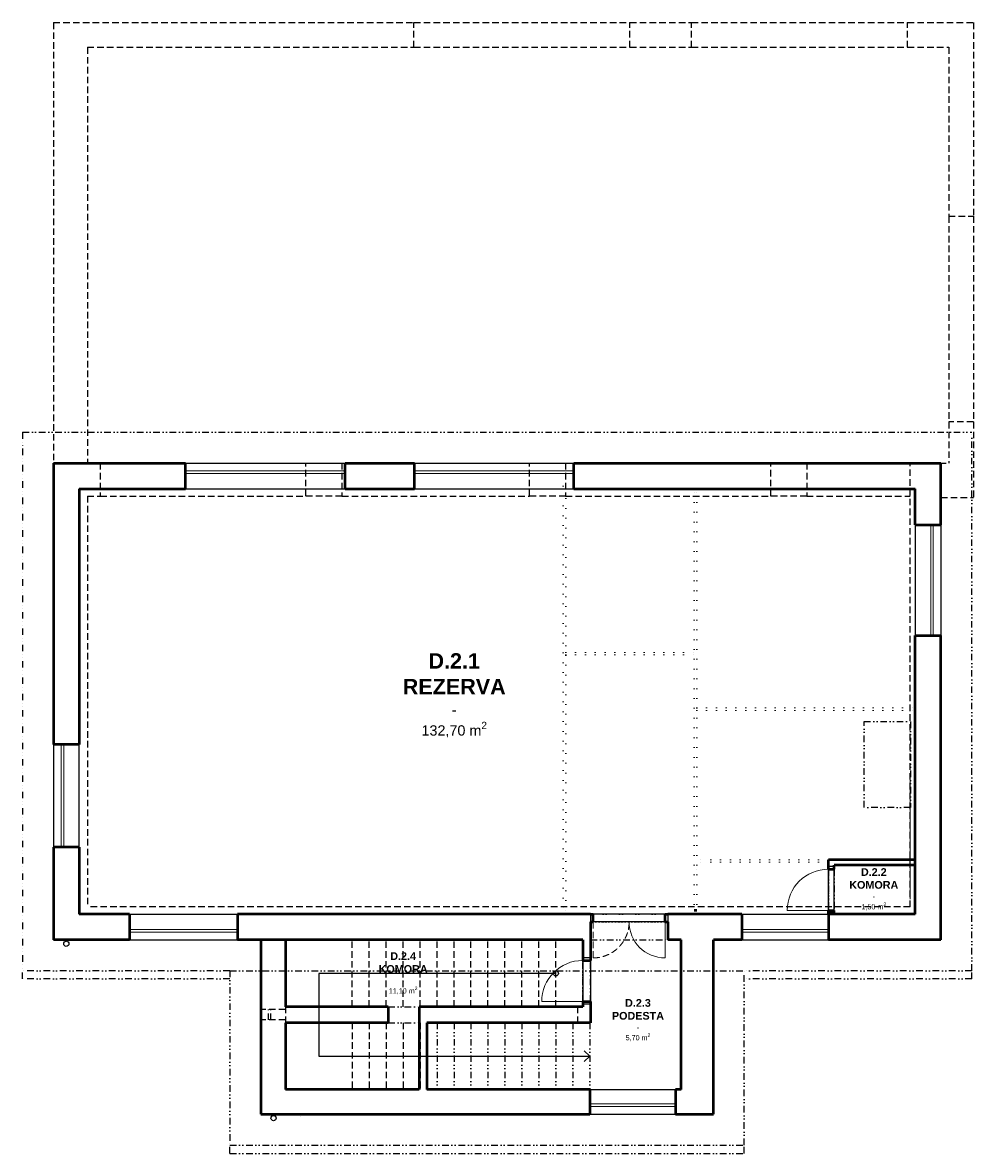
# Model space of a CAD drawing. Header units: millimetres. Extents: x 887082 to 1346431, y -219716 to -98064.
# Tile 24 of 37: x 1077141 to 1095631, y -136666 to -114681. Entities that reach past the tile are written whole.
import ezdxf

# ---------------------------------------------------------------- set-up
doc = ezdxf.new("R2010")
doc.units = ezdxf.units.MM
doc.header["$LTSCALE"] = 10
for name, pattern in [('DASHED', [19.05, 12.7, -6.35]), ('DIVIDE', [31.75, 12.7, -6.35, 0, -6.35, 0, -6.35]), ('DOT', [6.35, 0, -6.35])]:
    doc.linetypes.add(name, pattern=pattern)
for name, color, linetype, lineweight in [('AA - Podklad', 254, 'Continuous', 9), ('CKDVERE_', 7, 'Continuous', 15), ('CKDVERE_PRAH', 7, 'Continuous', 25), ('CKDVERE_ZARUBNE_LISOVANE', 7, 'Continuous', 25), ('CKSTENY_REZ', 6, 'Continuous', 50), ('CKTEXTY_STREDNI', 6, 'Continuous', 50), ('TP_bourané_kce', 7, 'DOT', 15)]:
    doc.layers.add(name, color=color, linetype=linetype, lineweight=lineweight)
doc.layers.add('CKDVERE_DORAZ', color=7, linetype='DOT', lineweight=25, plot=False)
doc.layers.add('CKK_CARY', color=1, linetype='Continuous', lineweight=18, plot=False)
for name, color, linetype in [('CKSCHODY_NADROVINOU', 7, 'DIVIDE'), ('CKSCHODY_SKRYTE', 7, 'DASHED'), ('CKSCHODY_VYSTUP', 1, 'Continuous'), ('CKSTENY_NADROVINOU', 7, 'DIVIDE'), ('CKSTENY_PODROVINOU', 7, 'Continuous'), ('CKSTENY_SKRYTE', 7, 'DASHED'), ('TP_klempířské_konstrukce', 142, 'Continuous')]:
    doc.layers.add(name, color=color, linetype=linetype)
doc.layers.add('I-WALL', color=7, linetype='Continuous', lineweight=18, true_color=0x7f7f7f)
doc.styles.add('TOP_ARIAL_CE', font='arial.ttf', dxfattribs={"height": 100})

msp = doc.modelspace()

# ---------------------------------------------------------------- linework, layer by layer
at = {"layer": 'AA - Podklad', "color": 252, "lineweight": 15}
msp.add_line((1082552, -135951), (1082551, -135951), dxfattribs=at)
at = {"layer": 'CKDVERE_', "color": 252}
for p, q in [((1092811, -131941), (1092011, -131941)), ((1089636, -132166), (1089636, -132866)), ((1088036, -133716), (1087236, -133716))]:
    msp.add_line(p, q, dxfattribs=at)
at = {"layer": 'CKDVERE_', "color": 252, "linetype": 'DASHED'}
msp.add_line((1088236, -132166), (1088236, -132866), dxfattribs=at)
at = {"layer": 'CKDVERE_', "color": 252}
for centre, radius, start, end in [((1092811, -131941), 800, 90, 180), ((1089636, -132166), 700, 180, 270), ((1088036, -133716), 800, 90, 180)]:
    msp.add_arc(centre, radius, start, end, dxfattribs=at)
at = {"layer": 'CKDVERE_', "color": 252, "linetype": 'DASHED'}
msp.add_arc((1088236, -132166), 700, 270, 0, dxfattribs=at)
at = {"layer": 'CKDVERE_DORAZ', "color": 252}
for p, q in [((1092811, -131991), (1092811, -131091)), ((1089686, -132166), (1088186, -132166)), ((1088036, -132866), (1088036, -133766))]:
    msp.add_line(p, q, dxfattribs=at)
at = {"layer": 'CKDVERE_PRAH', "color": 252}
for p, q in [((1092811, -131941), (1092811, -131141)), ((1092921, -131941), (1092921, -131141)), ((1089636, -132016), (1088236, -132016)), ((1089636, -132166), (1088236, -132166)), ((1088036, -132916), (1088036, -133716)), ((1088186, -132916), (1088186, -133716))]:
    msp.add_line(p, q, dxfattribs=at)
at = {"layer": 'CKDVERE_ZARUBNE_LISOVANE', "color": 252}
for p, q in [((1092811, -131091), (1092811, -131141)), ((1092921, -131091), (1092811, -131091)), ((1092811, -131141), (1092921, -131141)), ((1092921, -131141), (1092921, -131091)), ((1088236, -132016), (1088186, -132016)), ((1088186, -132016), (1088186, -132166)), ((1088236, -132166), (1088236, -132016)), ((1089636, -132166), (1089636, -132016)), ((1089636, -132016), (1089686, -132016)), ((1089686, -132016), (1089686, -132166)), ((1092811, -131991), (1092811, -131941)), ((1092811, -131941), (1092921, -131941)), ((1092921, -131991), (1092811, -131991)), ((1092921, -131941), (1092921, -131991)), ((1088186, -132166), (1088236, -132166)), ((1089686, -132166), (1089636, -132166)), ((1088036, -132866), (1088036, -132916)), ((1088186, -132866), (1088036, -132866)), ((1088036, -132916), (1088186, -132916)), ((1088186, -132916), (1088186, -132866)), ((1088036, -133766), (1088036, -133716)), ((1088036, -133716), (1088186, -133716)), ((1088186, -133766), (1088036, -133766)), ((1088186, -133716), (1088186, -133766))]:
    msp.add_line(p, q, dxfattribs=at)
at = {"layer": 'CKK_CARY', "color": 252}
for p, q in [((1080311, -123396), (1083411, -123396)), ((1080311, -123446), (1083411, -123446)), ((1084761, -123396), (1087861, -123396)), ((1084761, -123446), (1087861, -123446)), ((1094801, -124446), (1094801, -126596)), ((1094851, -124446), (1094851, -126596)), ((1077891, -128716), (1077891, -130716)), ((1077941, -128716), (1077941, -130716)), ((1079221, -132316), (1081321, -132316)), ((1091131, -132316), (1092811, -132316)), ((1079221, -132366), (1081321, -132366)), ((1091131, -132366), (1092811, -132366)), ((1088171, -135706), (1089841, -135706)), ((1088171, -135756), (1089841, -135756))]:
    msp.add_line(p, q, dxfattribs=at)
at = {"layer": 'CKSCHODY_NADROVINOU', "color": 252}
for p, q in [((1085201, -134126), (1085201, -135426)), ((1085531, -134126), (1085531, -135426)), ((1085861, -134126), (1085861, -135426)), ((1086191, -134126), (1086191, -135426)), ((1086521, -134126), (1086521, -135426)), ((1086851, -134126), (1086851, -135426)), ((1087181, -134126), (1087181, -135426)), ((1087511, -134126), (1087511, -135426)), ((1087841, -134126), (1087841, -135426)), ((1088171, -134126), (1088171, -135426))]:
    msp.add_line(p, q, dxfattribs=at)
at = {"layer": 'CKSCHODY_SKRYTE', "color": 252}
for p, q in [((1083551, -133816), (1083551, -132516)), ((1083881, -133816), (1083881, -132516)), ((1084211, -133816), (1084211, -132516)), ((1084541, -133816), (1084541, -132516)), ((1084871, -133816), (1084871, -132516)), ((1085201, -133816), (1085201, -132516)), ((1085531, -133816), (1085531, -132516)), ((1085861, -133816), (1085861, -132516)), ((1086191, -133816), (1086191, -132516)), ((1086521, -133816), (1086521, -132516)), ((1086851, -133816), (1086851, -132516)), ((1087181, -133816), (1087181, -132516)), ((1087511, -133816), (1087511, -132516)), ((1083551, -134126), (1083551, -135426)), ((1083881, -134126), (1083881, -135426)), ((1084211, -134126), (1084211, -135426)), ((1084541, -134126), (1084541, -135426)), ((1084871, -134126), (1084871, -135426))]:
    msp.add_line(p, q, dxfattribs=at)
at = {"layer": 'CKSCHODY_VYSTUP', "color": 252}
for points in [[(1087511, -133166), (1082901, -133166), (1082901, -134776), (1088171, -134776)], [(1088065, -134883), (1088171, -134776), (1088065, -134670)]]:
    msp.add_lwpolyline(points, dxfattribs=at)
msp.add_circle((1087511, -133166), 50, dxfattribs=at)
at = {"layer": 'CKSTENY_NADROVINOU', "color": 252}
for p, q in [((1077141, -122646), (1077141, -133116)), ((1077141, -122646), (1095601, -122646)), ((1095601, -133116), (1095601, -122646)), ((1092811, -131141), (1092811, -131941)), ((1092921, -131141), (1092921, -131941)), ((1089636, -132016), (1088236, -132016)), ((1089636, -132166), (1088236, -132166)), ((1088186, -132516), (1089686, -132516)), ((1088036, -133716), (1088036, -132916)), ((1088186, -133716), (1088186, -132916)), ((1081171, -133116), (1077141, -133116)), ((1077141, -133276), (1077141, -133116)), ((1081171, -133116), (1081171, -136506)), ((1081171, -133116), (1091176, -133116)), ((1091176, -136506), (1091176, -133116)), ((1095601, -133116), (1091176, -133116)), ((1095601, -133276), (1095601, -133116)), ((1081171, -133276), (1077141, -133276)), ((1095601, -133276), (1091176, -133276)), ((1084251, -133816), (1084851, -133816)), ((1084251, -134126), (1084851, -134126)), ((1081171, -136506), (1091176, -136506)), ((1081171, -136666), (1081171, -136506)), ((1091176, -136666), (1091176, -136506)), ((1081171, -136666), (1091176, -136666))]:
    msp.add_line(p, q, dxfattribs=at)
msp.add_lwpolyline([(1093506, -128271), (1094406, -128271), (1094406, -129941), (1093506, -129941)], close=True, dxfattribs=at)
at = {"layer": 'CKSTENY_PODROVINOU', "color": 252}
for p, q in [((1080311, -123246), (1083411, -123246)), ((1084761, -123246), (1087861, -123246)), ((1080311, -123746), (1083411, -123746)), ((1084761, -123746), (1087861, -123746)), ((1094501, -124446), (1094501, -126596)), ((1095001, -124446), (1095001, -126596)), ((1077741, -128716), (1077741, -130716)), ((1078241, -130716), (1078241, -128716)), ((1079221, -132016), (1081321, -132016)), ((1091131, -132016), (1092811, -132016)), ((1079221, -132516), (1081321, -132516)), ((1091131, -132516), (1092811, -132516)), ((1088171, -135426), (1089841, -135426)), ((1088171, -135906), (1089841, -135906))]:
    msp.add_line(p, q, dxfattribs=at)
at = {"layer": 'CKSTENY_REZ', "color": 252}
for p, q in [((1077741, -123246), (1080311, -123246)), ((1077741, -123246), (1077741, -128716)), ((1080311, -123746), (1080311, -123246)), ((1083411, -123746), (1083411, -123246)), ((1083411, -123246), (1084761, -123246)), ((1084761, -123746), (1084761, -123246)), ((1087861, -123746), (1087861, -123246)), ((1087861, -123246), (1095001, -123246)), ((1095001, -124446), (1095001, -123246)), ((1078241, -123746), (1080311, -123746)), ((1078241, -123746), (1078241, -128716)), ((1083411, -123746), (1084761, -123746)), ((1087861, -123746), (1094501, -123746)), ((1094501, -124446), (1094501, -123746)), ((1094501, -124446), (1095001, -124446)), ((1094501, -132016), (1094501, -126596)), ((1094501, -126596), (1095001, -126596)), ((1095001, -132516), (1095001, -126596)), ((1078241, -128716), (1077741, -128716)), ((1078241, -130716), (1077741, -130716)), ((1077741, -130716), (1077741, -132516)), ((1078241, -130716), (1078241, -132016)), ((1094501, -130956), (1092811, -130956)), ((1092811, -131141), (1092811, -130956)), ((1092811, -131141), (1092921, -131141)), ((1094501, -131066), (1092921, -131066)), ((1092921, -131141), (1092921, -131066)), ((1079221, -132016), (1078241, -132016)), ((1079221, -132016), (1079221, -132516)), ((1088186, -132016), (1081321, -132016)), ((1081321, -132016), (1081321, -132516)), ((1088186, -132016), (1088236, -132016)), ((1088236, -132166), (1088236, -132016)), ((1089636, -132016), (1089686, -132016)), ((1089636, -132166), (1089636, -132016)), ((1091131, -132016), (1089686, -132016)), ((1090251, -131941), (1090201, -131941)), ((1091131, -132016), (1091131, -132516)), ((1092811, -131941), (1092921, -131941)), ((1092811, -132016), (1092811, -131941)), ((1094501, -132016), (1092811, -132016)), ((1092811, -132016), (1092811, -132516)), ((1092921, -132016), (1092921, -131941)), ((1088186, -132166), (1088186, -132916)), ((1088186, -132166), (1088236, -132166)), ((1089636, -132166), (1089686, -132166)), ((1089686, -132166), (1089686, -132516)), ((1079221, -132516), (1077741, -132516)), ((1088036, -132516), (1081321, -132516)), ((1081771, -132516), (1081771, -135906)), ((1082251, -132516), (1082251, -133816)), ((1088036, -132516), (1088036, -132916)), ((1089946, -132516), (1089686, -132516)), ((1089946, -135426), (1089946, -132516)), ((1090576, -135906), (1090576, -132516)), ((1091131, -132516), (1090576, -132516)), ((1095001, -132516), (1092811, -132516)), ((1088036, -132916), (1088186, -132916)), ((1084251, -133816), (1082251, -133816)), ((1084251, -133816), (1084251, -134126)), ((1088036, -133816), (1084851, -133816)), ((1084851, -133816), (1084851, -134126)), ((1088036, -133716), (1088036, -133816)), ((1088036, -133716), (1088186, -133716)), ((1088186, -133716), (1088186, -134126)), ((1084251, -134126), (1082251, -134126)), ((1082251, -134126), (1082251, -135426)), ((1084851, -134126), (1084851, -135426)), ((1088186, -134126), (1085001, -134126)), ((1085001, -134126), (1085001, -135426)), ((1084851, -135426), (1082251, -135426)), ((1088171, -135426), (1085001, -135426)), ((1088171, -135426), (1088171, -135906)), ((1089946, -135426), (1089841, -135426)), ((1089841, -135426), (1089841, -135906)), ((1081771, -135906), (1088171, -135906)), ((1089841, -135906), (1090576, -135906))]:
    msp.add_line(p, q, dxfattribs=at)
at = {"layer": 'CKSTENY_SKRYTE', "color": 252}
for p, q in [((1077741, -114681), (1084751, -114681)), ((1077741, -114681), (1077741, -123246)), ((1084751, -115161), (1084751, -114681)), ((1084751, -114681), (1088951, -114681)), ((1088951, -114681), (1090151, -114681)), ((1088951, -115161), (1088951, -114681)), ((1090151, -115161), (1090151, -114681)), ((1090151, -114681), (1094351, -114681)), ((1094351, -114681), (1095631, -114681)), ((1094351, -115161), (1094351, -114681)), ((1095631, -114681), (1095631, -118446)), ((1078401, -115161), (1084751, -115161)), ((1078401, -115161), (1078401, -123246)), ((1084751, -115161), (1088951, -115161)), ((1088951, -115161), (1090151, -115161)), ((1090151, -115161), (1094351, -115161)), ((1094351, -115161), (1095151, -115161)), ((1095151, -115161), (1095151, -118446)), ((1095151, -118446), (1095631, -118446)), ((1095151, -118446), (1095151, -122446)), ((1095631, -118446), (1095631, -122446)), ((1095151, -122446), (1095151, -123246)), ((1095631, -122446), (1095151, -122446)), ((1095631, -122446), (1095631, -123916)), ((1078651, -123246), (1078651, -123886)), ((1078651, -123246), (1082651, -123246)), ((1083351, -123246), (1087001, -123246)), ((1087701, -123246), (1091691, -123246)), ((1092391, -123246), (1094401, -123246)), ((1094401, -123246), (1095151, -123246)), ((1094401, -131876), (1094401, -123246)), ((1078401, -123886), (1078401, -131876)), ((1078401, -123886), (1078651, -123886)), ((1078651, -123886), (1082651, -123886)), ((1083351, -123886), (1087001, -123886)), ((1087701, -123886), (1091691, -123886)), ((1092391, -123886), (1094401, -123886)), ((1095001, -123916), (1095631, -123916)), ((1094401, -131876), (1078401, -131876)), ((1082251, -133871), (1081771, -133871)), ((1081921, -134071), (1081921, -133871)), ((1081971, -134071), (1081971, -133871)), ((1082251, -133816), (1082251, -134126)), ((1087931, -133816), (1087931, -134126)), ((1082251, -134071), (1081771, -134071))]:
    msp.add_line(p, q, dxfattribs=at)
for points in [[(1082651, -123246), (1083351, -123246), (1083351, -123886), (1082651, -123886)], [(1087001, -123246), (1087701, -123246), (1087701, -123886), (1087001, -123886)], [(1091691, -123246), (1092391, -123246), (1092391, -123886), (1091691, -123886)]]:
    msp.add_lwpolyline(points, close=True, dxfattribs=at)
at = {"layer": 'I-WALL', "color": 252, "lineweight": 9}
msp.add_line((1094401, -129376), (1094401, -131726), dxfattribs=at)
at = {"layer": 'TP_bourané_kce', "color": 252, "ltscale": 3}
for p, q in [((1087656, -123696), (1087656, -132016)), ((1087656, -123696), (1087861, -123696)), ((1087706, -123746), (1087706, -132016)), ((1087706, -123746), (1087861, -123746)), ((1090201, -132016), (1090201, -123746)), ((1090251, -132016), (1090251, -123746)), ((1087706, -126926), (1090201, -126926)), ((1087706, -126976), (1090201, -126976)), ((1090251, -128006), (1094501, -128006)), ((1090251, -128056), (1094501, -128056)), ((1092811, -130956), (1090251, -130956)), ((1092811, -131006), (1090251, -131006)), ((1090251, -131141), (1090201, -131141))]:
    msp.add_line(p, q, dxfattribs=at)
at = {"layer": 'TP_klempířské_konstrukce', "color": 252}
for centre in [(1077991, -132591), (1082021, -135981)]:
    msp.add_circle(centre, 50, dxfattribs=at)

# ---------------------------------------------------------------- texts
at = {"layer": 'CKTEXTY_STREDNI', "color": 252, "attachment_point": 5, "rotation": 0, "style": 'TOP_ARIAL_CE'}
for s, insert, char_height, width in [('\\A1;{\\fArial|b1|i0|c238|p34;D.2.1\\PREZERVA} {\\H0.6667x;\\P-\\P132,70 m\\H0.7x;\\S2^ ;}', (1085535, -127761), 300, 5113.54), ('\\A1;{\\fArial|b1|i0|c238|p34;D.2.2\\PKOMORA} {\\H0.6667x;\\P-\\P1,50 m\\H0.7x;\\S2^ ;}', (1093694, -131531), 150, 1346.36), ('\\A1;{\\fArial|b1|i0|c238|p34;D.2.4\\PKOMORA} {\\H0.6667x;\\P-\\P11,10 m\\H0.7x;\\S2^ ;}', (1084541, -133166), 150, 1346.36), ('\\A1;{\\fArial|b1|i0|c238|p34;D.2.3\\PPODESTA} {\\H0.6667x;\\P-\\P5,70 m\\H0.7x;\\S2^ ;}', (1089108, -134076), 150, 1346.36)]:
    msp.add_mtext(s, dxfattribs=dict(at, insert=insert, char_height=char_height, width=width))

doc.saveas('drawing.dxf')
